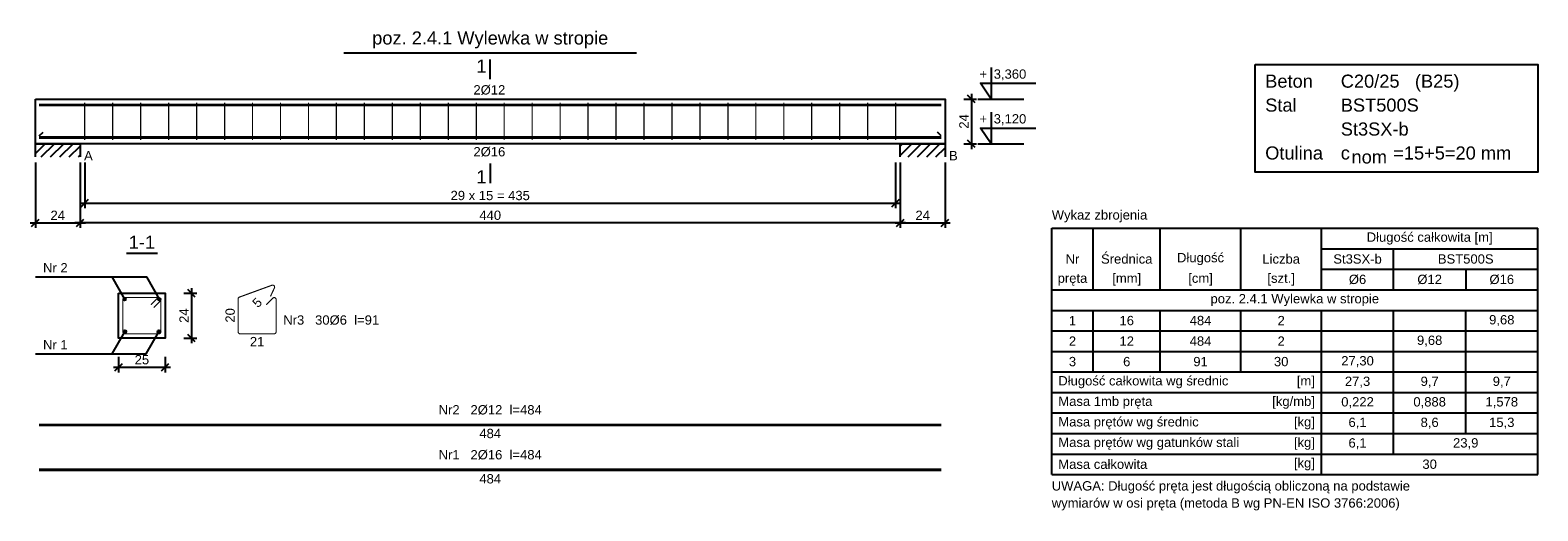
# Model space of a CAD drawing. Header units: millimetres. Extents: x 30042 to 52526, y 144 to 6858.
# Tile 17 of 28: x 42822 to 43631, y 2799 to 3056. Entities that reach past the tile are written whole.
import ezdxf

# ---------------------------------------------------------------- set-up
doc = ezdxf.new("R2010")
doc.units = ezdxf.units.MM
doc.header["$LTSCALE"] = 100
doc.styles.add('SPECBUD_TXT', font='arial.ttf')
doc.dimstyles.new('SPCB_STYLE', dxfattribs={"dimtxt": 5.000001, "dimasz": 4.000001, "dimexe": 2.8, "dimexo": 10.000002, "dimgap": 1.5, "dimtad": 1, "dimdec": 0, "dimzin": 0, "dimdsep": 46, "dimtxsty": 'SPECBUD_TXT', "dimblk": 'OBLIQUE', "dimcen": 0.09, "dimdle": 2.8, "dimclrd": 256, "dimclre": 256, "dimclrt": 256, "dimadec": 0, "dimazin": 0, "dimtfac": 1, "dimtdec": 4, "dimtmove": 0, "dimatfit": 0, "dimfxl": 1, "dimtolj": 1, "dimtzin": 0, "dimarcsym": 0})
pattern_1 = [(45, (0, 0), (-2.5, 2.5), [])]

# ---------------------------------------------------------------- blocks, each defined once
blk = doc.blocks.new('_Oblique')
at = {"color": 0, "linetype": 'ByBlock', "lineweight": -2}
blk.add_line((-0.5, -0.5), (0.5, 0.5), dxfattribs=at)
blk = doc.blocks.new('*D507')
at = {"lineweight": -2, "transparency": 16777216}
for p, q in [((48.91, -184.77), (79.51, -184.77)), ((51.71, -179.170002), (51.71, -187.57)), ((76.71, -179.170002), (76.71, -187.57))]:
    blk.add_line(p, q, dxfattribs=at)
at = {"lineweight": -2, "transparency": 16777216, "xscale": 4.000001, "yscale": 4.000001, "zscale": 4.000001}
for p in [(51.71, -184.77), (76.71, -184.77)]:
    blk.add_blockref('_Oblique', p, dxfattribs=at)
at = {"transparency": 16777216, "insert": (64.21, -180.769999), "char_height": 5.000001, "attachment_point": 5, "style": 'SPECBUD_TXT'}
blk.add_mtext('25', dxfattribs=at)
blk = doc.blocks.new('*D508')
at = {"lineweight": -2, "transparency": 16777216}
for p, q in [((86.710002, -145.17), (93.62, -145.17)), ((90.82, -142.37), (90.82, -171.97)), ((86.710002, -169.17), (93.62, -169.17))]:
    blk.add_line(p, q, dxfattribs=at)
at = {"lineweight": -2, "transparency": 16777216, "xscale": 4.000001, "yscale": 4.000001, "zscale": 4.000001, "rotation": 90}
for p in [(90.82, -145.17), (90.82, -169.17)]:
    blk.add_blockref('_Oblique', p, dxfattribs=at)
at = {"transparency": 16777216, "insert": (86.819999, -157.17), "char_height": 5.000001, "attachment_point": 5, "rotation": 90, "style": 'SPECBUD_TXT'}
blk.add_mtext('24', dxfattribs=at)
blk = doc.blocks.new('*D509')
at = {"lineweight": -2, "transparency": 16777216}
for p, q in [((33.56, -75.050002), (33.56, -99.59)), ((468.56, -75.050002), (468.56, -99.59)), ((30.76, -96.79), (471.36, -96.79))]:
    blk.add_line(p, q, dxfattribs=at)
at = {"lineweight": -2, "transparency": 16777216, "xscale": 4.000001, "yscale": 4.000001, "zscale": 4.000001}
for p in [(33.56, -96.79), (468.56, -96.79)]:
    blk.add_blockref('_Oblique', p, dxfattribs=at)
at = {"transparency": 16777216, "insert": (251.06, -92.789999), "char_height": 5.000001, "attachment_point": 5, "style": 'SPECBUD_TXT'}
blk.add_mtext('29 x 15 = 435', dxfattribs=at)
blk = doc.blocks.new('*D510')
at = {"lineweight": -2, "transparency": 16777216}
for p, q in [((471.06, -75.050002), (471.06, -110.17)), ((495.06, -75.050002), (495.06, -110.17)), ((468.26, -107.37), (497.86, -107.37))]:
    blk.add_line(p, q, dxfattribs=at)
at = {"lineweight": -2, "transparency": 16777216, "xscale": 4.000001, "yscale": 4.000001, "zscale": 4.000001}
for p in [(471.06, -107.37), (495.06, -107.37)]:
    blk.add_blockref('_Oblique', p, dxfattribs=at)
at = {"transparency": 16777216, "insert": (483.06, -103.369999), "char_height": 5.000001, "attachment_point": 5, "style": 'SPECBUD_TXT'}
blk.add_mtext('24', dxfattribs=at)
blk = doc.blocks.new('*D511')
at = {"lineweight": -2, "transparency": 16777216}
for p, q in [((31.06, -75.050002), (31.06, -110.17)), ((471.06, -75.050002), (471.06, -110.17)), ((473.86, -107.37), (28.26, -107.37))]:
    blk.add_line(p, q, dxfattribs=at)
at = {"lineweight": -2, "transparency": 16777216, "xscale": 4.000001, "yscale": 4.000001, "zscale": 4.000001}
for p in [(31.06, -107.37), (471.06, -107.37)]:
    blk.add_blockref('_Oblique', p, dxfattribs=at)
at = {"transparency": 16777216, "insert": (251.06, -103.369999), "char_height": 5.000001, "attachment_point": 5, "style": 'SPECBUD_TXT'}
blk.add_mtext('440', dxfattribs=at)
blk = doc.blocks.new('*D512')
at = {"lineweight": -2, "transparency": 16777216}
for p, q in [((7.06, -75.050002), (7.06, -110.17)), ((31.06, -75.050002), (31.06, -110.17)), ((4.26, -107.37), (33.86, -107.37))]:
    blk.add_line(p, q, dxfattribs=at)
at = {"lineweight": -2, "transparency": 16777216, "xscale": 4.000001, "yscale": 4.000001, "zscale": 4.000001}
for p in [(7.06, -107.37), (31.06, -107.37)]:
    blk.add_blockref('_Oblique', p, dxfattribs=at)
at = {"transparency": 16777216, "insert": (19.06, -103.369999), "char_height": 5.000001, "attachment_point": 5, "style": 'SPECBUD_TXT'}
blk.add_mtext('24', dxfattribs=at)
blk = doc.blocks.new('*D513')
at = {"lineweight": -2, "transparency": 16777216}
for p, q in [((509.17, -38.25), (509.17, -67.85)), ((505.060002, -41.05), (511.97, -41.05)), ((505.060002, -65.05), (511.97, -65.05))]:
    blk.add_line(p, q, dxfattribs=at)
at = {"lineweight": -2, "transparency": 16777216, "xscale": 4.000001, "yscale": 4.000001, "zscale": 4.000001, "rotation": 90}
for p in [(509.17, -41.05), (509.17, -65.05)]:
    blk.add_blockref('_Oblique', p, dxfattribs=at)
at = {"transparency": 16777216, "insert": (505.169999, -53.05), "char_height": 5.000001, "attachment_point": 5, "rotation": 90, "style": 'SPECBUD_TXT'}
blk.add_mtext('24', dxfattribs=at)
blk = doc.blocks.new('SPC_W7IVASYY')
h = blk.add_hatch()
h.set_pattern_fill('ANSI31', color=256, style=0)
h.set_pattern_definition(pattern_1)
h.paths.add_polyline_path([(7.06, -72.1), (7.06, -65.05), (31.06, -65.05), (31.06, -72.1)])
h = blk.add_hatch()
h.set_pattern_fill('ANSI31', color=256, style=0)
h.set_pattern_definition(pattern_1)
h.paths.add_polyline_path([(471.06, -72.1), (471.06, -65.05), (495.06, -65.05), (495.06, -72.1)])
h = blk.add_hatch(color=256)
edge = h.paths.add_edge_path()
edge.add_arc((54.905, -148.365), 0.595, 0, 360)
h = blk.add_hatch(color=256)
edge = h.paths.add_edge_path()
edge.add_arc((73.505, -148.365), 0.595, 0, 360)
h = blk.add_hatch(color=256)
edge = h.paths.add_edge_path()
edge.add_arc((55.105, -165.765), 0.795, 0, 360)
h = blk.add_hatch(color=256)
edge = h.paths.add_edge_path()
edge.add_arc((73.305, -165.765), 0.795, 0, 360)
for p, q in [((172.52, -16.36), (329.6, -16.36)), ((251.06, -30.47), (251.06, -19.89)), ((512.7, -41.05), (537.38, -41.05)), ((9.06, -60.85), (11.18, -58.73)), ((9.06, -60.85), (11.18, -58.73)), ((493.06, -60.85), (490.94, -58.73)), ((493.06, -60.85), (490.94, -58.73)), ((512.7, -65.05), (537.38, -65.05)), ((251.06, -75.63), (251.06, -86.21)), ((552.3, -110.32), (813.07, -110.32)), ((552.3, -242.32), (552.3, -110.32)), ((574.55, -143.32), (574.55, -110.32)), ((610.5, -143.32), (610.5, -110.32)), ((653.75, -143.32), (653.75, -110.32)), ((697, -143.32), (697, -110.32)), ((813.07, -242.32), (813.07, -110.32)), ((697, -121.32), (813.07, -121.32)), ((735.69, -143.32), (735.69, -121.32)), ((55.91, -123.73), (72.52, -123.73)), ((7.06, -136.43), (35.84, -136.43)), ((697, -132.32), (813.07, -132.32)), ((774.38, -132.32), (774.38, -143.32)), ((552.3, -143.32), (813.07, -143.32)), ((552.3, -154.32), (813.07, -154.32)), ((574.55, -187.32), (574.55, -154.32)), ((610.5, -187.32), (610.5, -154.32)), ((653.75, -187.32), (653.75, -154.32)), ((697, -242.32), (697, -154.32)), ((735.69, -231.32), (735.69, -154.32)), ((774.38, -220.32), (774.38, -154.32)), ((552.3, -165.32), (813.07, -165.32)), ((7.06, -177.71), (35.84, -177.71)), ((552.3, -176.32), (813.07, -176.32)), ((552.3, -187.32), (813.07, -187.32)), ((552.3, -198.32), (813.07, -198.32)), ((552.3, -209.32), (813.07, -209.32)), ((552.3, -220.32), (813.07, -220.32)), ((552.3, -231.32), (813.07, -231.32)), ((552.3, -242.32), (813.07, -242.32))]:
    blk.add_line(p, q)
for points in [[(519.75, -24.12), (519.75, -41.05), (514.11, -32.59), (543.84, -32.59)], [(7.06, -41.05), (495.06, -41.05), (495.06, -65.05), (7.06, -65.05), (7.06, -41.05)], [(519.75, -48.12), (519.75, -65.05), (514.11, -56.59), (543.84, -56.59)], [(7.06, -72.1), (7.06, -65.05), (31.06, -65.05), (31.06, -72.1)], [(471.06, -72.1), (471.06, -65.05), (495.06, -65.05), (495.06, -72.1)], [(35.84, -136.43), (66.62, -136.43), (73.51, -148.37)], [(35.84, -136.43), (48.02, -136.43), (54.91, -148.37)], [(51.71, -145.17), (76.71, -145.17), (76.71, -169.17), (51.71, -169.17), (51.71, -145.17)], [(35.84, -177.71), (48.22, -177.71), (55.11, -165.77)], [(35.84, -177.71), (66.42, -177.71), (73.31, -165.77)]]:
    blk.add_lwpolyline(points)
blk.add_lwpolyline([(661.38, -22.51), (813.07, -22.51), (813.07, -80.21), (661.38, -80.21)], close=True)
for points, const_width in [([(493.06, -44.25), (9.06, -44.25)], 1.41), ([(493.06, -44.25), (9.06, -44.25)], 1.41), ([(33.56, -63.05), (33.56, -43.05)], 0.66), ([(48.56, -63.05), (48.56, -43.05)], 0.66), ([(63.56, -63.05), (63.56, -43.05)], 0.66), ([(78.56, -63.05), (78.56, -43.05)], 0.66), ([(93.56, -63.05), (93.56, -43.05)], 0.66), ([(108.56, -63.05), (108.56, -43.05)], 0.66), ([(123.56, -63.05), (123.56, -43.05)], 0.66), ([(138.56, -63.05), (138.56, -43.05)], 0.66), ([(153.56, -63.05), (153.56, -43.05)], 0.66), ([(168.56, -63.05), (168.56, -43.05)], 0.66), ([(183.56, -63.05), (183.56, -43.05)], 0.66), ([(198.56, -63.05), (198.56, -43.05)], 0.66), ([(213.56, -63.05), (213.56, -43.05)], 0.66), ([(228.56, -63.05), (228.56, -43.05)], 0.66), ([(243.56, -63.05), (243.56, -43.05)], 0.66), ([(258.56, -63.05), (258.56, -43.05)], 0.66), ([(273.56, -63.05), (273.56, -43.05)], 0.66), ([(288.56, -63.05), (288.56, -43.05)], 0.66), ([(303.56, -63.05), (303.56, -43.05)], 0.66), ([(318.56, -63.05), (318.56, -43.05)], 0.66), ([(333.56, -63.05), (333.56, -43.05)], 0.66), ([(348.56, -63.05), (348.56, -43.05)], 0.66), ([(363.56, -63.05), (363.56, -43.05)], 0.66), ([(378.56, -63.05), (378.56, -43.05)], 0.66), ([(393.56, -63.05), (393.56, -43.05)], 0.66), ([(408.56, -63.05), (408.56, -43.05)], 0.66), ([(423.56, -63.05), (423.56, -43.05)], 0.66), ([(438.56, -63.05), (438.56, -43.05)], 0.66), ([(453.56, -63.05), (453.56, -43.05)], 0.66), ([(468.56, -63.05), (468.56, -43.05)], 0.66), ([(493.06, -61.65), (9.06, -61.65)], 1.6), ([(493.06, -61.65), (9.06, -61.65)], 1.6), ([(493.06, -215.7), (9.06, -215.7)], 1.41), ([(493.06, -239.88), (9.06, -239.88)], 1.6)]:
    blk.add_lwpolyline(points, dxfattribs=dict(const_width=const_width))
at = {"const_width": 0.6}
for points in [[(130.88, -151.31), (134.42, -147.78, -0.66698), (136.21, -148.52), (136.21, -165.82, -0.412823), (135.16, -166.87), (116.86, -166.87, -0.412823), (115.81, -165.82), (115.81, -148.21, -0.317716), (116.5, -147.22), (133.99, -140.85, -0.668637), (135.3, -142.28), (133.19, -146.81)], [(69.08, -151.31), (72.62, -147.78, -0.666982), (74.41, -148.52), (74.41, -165.82, -0.412823), (73.36, -166.87), (55.06, -166.87, -0.412823), (54.01, -165.82), (54.01, -148.52, -0.412823), (55.06, -147.47), (73.36, -147.47, -0.66699), (74.1, -149.26), (70.57, -152.8)]]:
    blk.add_lwpolyline(points, format="xyb", dxfattribs=at)
for centre, radius in [((54.905, -148.365), 0.595), ((73.505, -148.365), 0.595), ((55.105, -165.765), 0.795), ((73.305, -165.765), 0.795)]:
    blk.add_circle(centre, radius)
at = {"style": 'SPECBUD_TXT'}
for s, insert, char_height, attachment_point in [('poz. 2.4.1 Wylewka w stropie', (251.06, -13.93), 7, 8), ('1', (249.09, -19.89), 7, 3), ('+', (513.55, -25.16), 5, 1), ('3,360', (521.16, -25.16), 5, 1), ('  Beton', (661.38, -27.969), 7, 1), ('C20/25', (707.35, -27.969), 7, 1), (' (B25)', (744.41, -27.969), 7, 1), ('2%%C12', (242.06, -33.62), 5, 1), ('  Stal', (661.38, -40.799), 7, 1), ('BST500S', (707.35, -40.799), 7, 1), ('+', (513.55, -49.16), 5, 1), ('3,120', (521.16, -49.16), 5, 1), ('St3SX-b', (707.35, -53.629), 7, 1), ('A', (33.18, -68.91), 5, 1), ('2%%C16', (242.06, -66.79), 5, 1), ('B', (497.18, -68.91), 5, 1), ('  Otulina ', (661.38, -66.459), 7, 1), ('c', (707.35, -66.459), 7, 1), ('nom', (713.11, -68.589), 7, 1), ('=15+5=20 mm', (735.47, -66.459), 7, 1), ('1', (249.09, -86.21), 7, 9), ('Wykaz zbrojenia', (552.3, -103.9), 5, 4), ('1-1', (64.21, -121.3), 7, 8), ('Długość całkowita [m]', (755.03, -115.81), 5, 5), ('Nr 2', (11.17, -129), 5, 1), ('Nr', (563.42, -126.81), 5, 5), ('Średnica', (592.52, -126.81), 5, 5), ('Długość', (632.12, -126.81), 5, 5), ('Liczba', (675.37, -126.81), 5, 5), ('St3SX-b', (716.34, -126.81), 5, 5), ('BST500S', (774.38, -126.81), 5, 5), ('pręta', (563.42, -137.81), 5, 5), ('[mm]', (592.52, -137.81), 5, 5), ('[cm]', (632.12, -137.81), 5, 5), ('[szt.]', (675.37, -137.81), 5, 5), ('%%C6', (716.34, -137.81), 5, 5), ('%%C12', (755.03, -137.81), 5, 5), ('%%C16', (793.72, -137.81), 5, 5), ('poz. 2.4.1 Wylewka w stropie', (682.68, -148.81), 5, 5), ('Nr3   30%%C6  l=91', (140.04, -156.99), 5, 1), ('1', (563.42, -159.81), 5, 5), ('16', (592.52, -159.81), 5, 5), ('484', (632.12, -159.81), 5, 5), ('2', (675.37, -159.81), 5, 5), ('9,68', (793.72, -159.81), 5, 5), ('21', (126.01, -168.58), 5, 2), ('2', (563.42, -170.81), 5, 5), ('12', (592.52, -170.81), 5, 5), ('484', (632.12, -170.81), 5, 5), ('2', (675.37, -170.81), 5, 5), ('9,68', (755.03, -170.81), 5, 5), ('Nr 1', (11.17, -170.28), 5, 1), ('3', (563.42, -181.81), 5, 5), ('6', (592.52, -181.81), 5, 5), ('91', (632.12, -181.81), 5, 5), ('30', (675.37, -181.81), 5, 5), ('27,30', (716.34, -181.81), 5, 5), ('Długość całkowita wg średnic', (555.83, -192.81), 5, 4), ('[m]', (693.47, -192.81), 5, 6), ('27,3', (716.34, -192.81), 5, 5), ('9,7', (755.03, -192.81), 5, 5), ('9,7', (793.72, -192.81), 5, 5), ('Masa 1mb pręta', (555.83, -203.81), 5, 4), ('[kg/mb]', (693.47, -203.81), 5, 6), ('0,222', (716.34, -203.81), 5, 5), ('0,888', (755.03, -203.81), 5, 5), ('1,578', (793.72, -203.81), 5, 5), ('Nr2   2%%C12  l=484', (251.06, -205.12), 5, 2), ('484', (251.06, -217.81), 5, 2), ('Masa prętów wg średnic', (555.83, -214.81), 5, 4), ('[kg]', (693.47, -214.81), 5, 6), ('6,1', (716.34, -214.81), 5, 5), ('8,6', (755.03, -214.81), 5, 5), ('15,3', (793.72, -214.81), 5, 5), ('Masa prętów wg gatunków stali', (555.83, -225.81), 5, 4), ('[kg]', (693.47, -225.81), 5, 6), ('6,1', (716.34, -225.81), 5, 5), ('23,9', (774.38, -225.81), 5, 5), ('Nr1   2%%C16  l=484', (251.06, -229.2), 5, 2), ('Masa całkowita', (555.83, -236.81), 5, 4), ('[kg]', (693.47, -236.81), 5, 6), ('30', (755.03, -236.81), 5, 5), ('484', (251.06, -242.09), 5, 2), ('UWAGA: Długość pręta jest długością obliczoną na podstawie ', (552.3, -245.89), 5, 1), ('wymiarów w osi pręta (metoda B wg PN-EN ISO 3766:2006)', (552.3, -255.06), 5, 1)]:
    blk.add_mtext(s, dxfattribs=dict(at, insert=insert, char_height=char_height, attachment_point=attachment_point))
at = {"char_height": 5, "attachment_point": 8, "style": 'SPECBUD_TXT'}
for s, insert, rotation in [('20', (114.1, -157.01), 90), ('5', (127.84, -151.93), 45)]:
    blk.add_mtext(s, dxfattribs=dict(at, insert=insert, rotation=rotation))
for base, p1, p2, picture, middle in [((509.17, -65.05), (495.06, -41.05), (495.06, -65.05), '*D513', (504.45, -53.05)), ((90.82, -169.17), (76.71, -145.17), (76.71, -169.17), '*D508', (86.1, -157.17))]:
    dim = blk.add_linear_dim(base=base, p1=p1, p2=p2, angle=90, dimstyle='SPCB_STYLE')
    dim.commit()
    dim.dimension.update_dxf_attribs({"geometry": picture, "text_midpoint": middle})
for base, p1, p2, picture, middle in [((31.06, -107.37), (7.06, -65.05), (31.06, -65.05), '*D512', (19.06, -102.78)), ((31.06, -107.37), (471.06, -65.05), (31.06, -65.05), '*D511', (251.06, -102.78)), ((495.06, -107.37), (471.06, -65.05), (495.06, -65.05), '*D510', (483.06, -102.78)), ((76.71, -184.77), (51.71, -169.17), (76.71, -169.17), '*D507', (64.21, -180.18))]:
    dim = blk.add_linear_dim(base=base, p1=p1, p2=p2, dimstyle='SPCB_STYLE')
    dim.commit()
    dim.dimension.update_dxf_attribs({"geometry": picture, "text_midpoint": middle})
dim = blk.add_linear_dim(base=(468.56, -96.79), p1=(33.56, -65.05), p2=(468.56, -65.05), text='29 x 15 = <>', dimstyle='SPCB_STYLE')
dim.commit()
dim.dimension.update_dxf_attribs({"geometry": '*D509', "text_midpoint": (251.05, -92.2)})

msp = doc.modelspace()

# ---------------------------------------------------------------- block references
msp.add_blockref('SPC_W7IVASYY', (42818.04, 3060.34))

doc.saveas('drawing.dxf')
